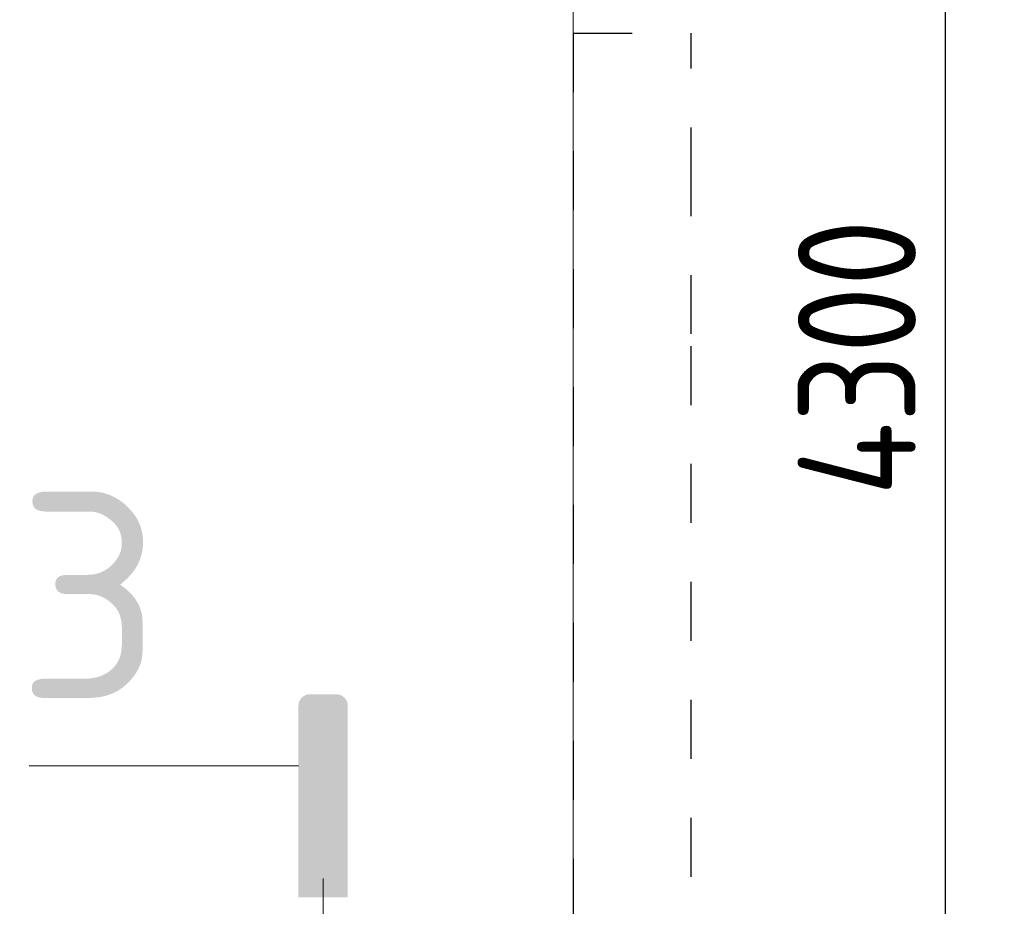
# Model space of a CAD drawing. Header units: metres. Extents: x -38 to 97, y -15 to 21.
# Tile 66 of 139: x 44.71 to 46.38, y 13.57 to 15.07. Entities that reach past the tile are written whole.
import ezdxf

# ---------------------------------------------------------------- set-up
doc = ezdxf.new("R2010")
doc.units = ezdxf.units.M
doc.header["$PDMODE"] = 65
for name, pattern in [('______11', [0.5, 0.4, -0.05, 0, -0.05]), ('______2', [0.054, 0.04, -0.014]), ('______5', [1.1, 0.8, -0.1, 0.1, -0.1]), ('______9', [0.02, 0, -0.02])]:
    doc.linetypes.add(name, pattern=pattern)
for name, color, linetype, lineweight in [('XR$2$Осевая линия (1)', 7, '______5', 13), ('XR$3$Перекрытие (1)', 7, 'Continuous', 35), ('XR$4$Размерная линия (1)', 7, 'Continuous', 13), ('XR$5$Размерная линия (1)', 7, 'Continuous', 13)]:
    doc.layers.add(name, color=color, linetype=linetype, lineweight=lineweight)
doc.layers.add('XR$7$Стена_ бетон несущ.', color=7, linetype='Continuous', lineweight=70, true_color=0xb4b496)
doc.styles.add('ISOCPEUR', font='txt')
doc.dimstyles.new('DIMSTYLE_3', dxfattribs={"dimtxt": 0.2, "dimasz": 0.2, "dimexe": 0, "dimexo": 0, "dimgap": 0.1, "dimtad": 2, "dimdec": 0, "dimlfac": 1000, "dimrnd": 5, "dimzin": 12, "dimdsep": 46, "dimtxsty": 'ISOCPEUR', "dimblk1": 'ALL_ML_STRICH', "dimblk2": 'ALL_ML_STRICH', "dimsah": 1, "dimcen": 0, "dimclrd": 7, "dimclre": 256, "dimclrt": 7, "dimadec": 0, "dimazin": 0, "dimtfac": 1, "dimtdec": 0, "dimtix": 1, "dimtmove": 2, "dimatfit": 3, "dimfxl": 0, "dimtzin": 0, "dimlwd": 0, "dimlwe": -3, "dimarcsym": 0})

# ---------------------------------------------------------------- blocks, each defined once
blk = doc.blocks.new('ALL_ML_STRICH')
at = {"color": 0, "linetype": 'ByBlock', "lineweight": -2}
for p, q in [((0, -0.5), (0, 0.5)), ((-0.3, -0.3), (0.3, 0.3)), ((-1, 0), (0.5, 0))]:
    blk.add_line(p, q, dxfattribs=at)
blk = doc.blocks.new('*D354')
at = {"layer": 'DEFPOINTS', "color": 7, "linetype": 'Continuous', "lineweight": 13, "transparency": 33554687}
for p in [(45.8585, 16.65), (45.65, 12.35), (46.2811, 12.35)]:
    blk.add_point(p, dxfattribs=at)
at = {"layer": 'XR$4$Размерная линия (1)', "color": 9, "linetype": 'Continuous', "lineweight": -2, "true_color": 0xc7c7c7, "transparency": 33554687}
for p, q in [((45.8785, 16.65), (46.2811, 16.65)), ((45.67, 12.35), (46.2811, 12.35))]:
    blk.add_line(p, q, dxfattribs=at)
at = {"layer": 'XR$4$Размерная линия (1)', "color": 7, "linetype": 'Continuous', "lineweight": -2, "transparency": 33554687}
blk.add_line((46.2811, 12.35), (46.2811, 16.65), dxfattribs=at)
at = {"layer": 'XR$4$Размерная линия (1)', "color": 7, "linetype": 'Continuous', "lineweight": 13, "transparency": 33554687, "xscale": 0.2, "yscale": 0.2, "zscale": 0.2}
for p, rotation in [((46.2811, 16.65), 90), ((46.2811, 12.35), 270)]:
    blk.add_blockref('ALL_ML_STRICH', p, dxfattribs=dict(at, rotation=rotation))
at = {"layer": 'XR$4$Размерная линия (1)', "color": 7, "linetype": 'Continuous', "lineweight": 13, "transparency": 33554687, "insert": (46.1311, 14.5), "char_height": 0.2, "width": 0.666667, "attachment_point": 5, "rotation": 90, "style": 'ISOCPEUR'}
blk.add_mtext('\\W0.83;\\A1;{4300}', dxfattribs=at)
blk = doc.blocks.new('*D726')
at = {"layer": 'DEFPOINTS', "color": 7, "linetype": 'Continuous', "lineweight": 13, "transparency": 33554687}
for p in [(45.8585, 16.65), (45.65, 12.35), (46.2811, 12.35)]:
    blk.add_point(p, dxfattribs=at)
at = {"layer": 'XR$5$Размерная линия (1)', "color": 9, "linetype": 'Continuous', "lineweight": -2, "true_color": 0xc7c7c7, "transparency": 33554687}
for p, q in [((45.8785, 16.65), (46.2811, 16.65)), ((45.67, 12.35), (46.2811, 12.35))]:
    blk.add_line(p, q, dxfattribs=at)
at = {"layer": 'XR$5$Размерная линия (1)', "color": 7, "linetype": 'Continuous', "lineweight": -2, "transparency": 33554687}
blk.add_line((46.2811, 12.35), (46.2811, 16.65), dxfattribs=at)
at = {"layer": 'XR$5$Размерная линия (1)', "color": 7, "linetype": 'Continuous', "lineweight": 13, "transparency": 33554687, "xscale": 0.2, "yscale": 0.2, "zscale": 0.2}
for p, rotation in [((46.2811, 16.65), 90), ((46.2811, 12.35), 270)]:
    blk.add_blockref('ALL_ML_STRICH', p, dxfattribs=dict(at, rotation=rotation))
at = {"layer": 'XR$5$Размерная линия (1)', "color": 7, "linetype": 'Continuous', "lineweight": 13, "transparency": 33554687, "insert": (46.1311, 14.5), "char_height": 0.2, "width": 0.666667, "attachment_point": 5, "rotation": 90, "style": 'ISOCPEUR'}
blk.add_mtext('\\W0.83;\\A1;{4300}', dxfattribs=at)

msp = doc.modelspace()

# ---------------------------------------------------------------- hatches: boundary and pattern name
at = {"linetype": 'Continuous', "lineweight": 25, "true_color": 0x000000, "transparency": 33554687}
msp.add_hatch(color=18, dxfattribs=at).paths.add_polyline_path([(45.1843, 13.912), (45.1842, 13.9094), (45.1842, 13.5844), (45.2678, 13.5844), (45.2678, 13.9094), (45.2676, 13.912), (45.2671, 13.9145), (45.2663, 13.9169), (45.2652, 13.9192), (45.2637, 13.9213), (45.2621, 13.9232), (45.2601, 13.9249), (45.258, 13.9263), (45.2557, 13.9275), (45.2533, 13.9283), (45.2508, 13.9288), (45.2482, 13.929), (45.2037, 13.929), (45.2012, 13.9288), (45.1987, 13.9283), (45.1962, 13.9275), (45.194, 13.9263), (45.1918, 13.9249), (45.1899, 13.9232), (45.1882, 13.9213), (45.1868, 13.9192), (45.1857, 13.9169), (45.1848, 13.9145)])
msp.add_hatch(color=18, dxfattribs=at).paths.add_polyline_path([(45.1843, 13.912), (45.1842, 13.9094), (45.1842, 13.5844), (45.2678, 13.5844), (45.2678, 13.9094), (45.2676, 13.912), (45.2671, 13.9145), (45.2663, 13.9169), (45.2652, 13.9192), (45.2637, 13.9213), (45.2621, 13.9232), (45.2601, 13.9249), (45.258, 13.9263), (45.2557, 13.9275), (45.2533, 13.9283), (45.2508, 13.9288), (45.2482, 13.929), (45.2037, 13.929), (45.2012, 13.9288), (45.1987, 13.9283), (45.1962, 13.9275), (45.194, 13.9263), (45.1918, 13.9249), (45.1899, 13.9232), (45.1882, 13.9213), (45.1868, 13.9192), (45.1857, 13.9169), (45.1848, 13.9145)])

# ---------------------------------------------------------------- linework, layer by layer
at = {"color": 7, "linetype": 'Continuous', "lineweight": 13, "transparency": 33554687}
msp.add_line((45.1842, 13.8074), (44.7274, 13.8074), dxfattribs=at)
msp.add_line((45.1842, 13.8074), (44.7274, 13.8074), dxfattribs=at)
at = {"color": 7, "linetype": '______9', "lineweight": 13, "transparency": 33554687}
for p in [(45.226, 11.4765), (45.226, 11.7165)]:
    msp.add_line(p, (45.226, 13.6644), dxfattribs=at)
at = {"layer": 'XR$2$Осевая линия (1)', "color": 253, "linetype": '______11', "lineweight": 13, "true_color": 0xa0a0a0, "transparency": 33554687}
msp.add_line((45.65, 6.74), (45.65, 19.78), dxfattribs=at)
at = {"layer": 'XR$3$Перекрытие (1)', "color": 7, "linetype": 'Continuous', "lineweight": 13, "transparency": 33554687}
msp.add_line((45.65, 12.35), (45.65, 16.65), dxfattribs=at)
at = {"layer": 'XR$7$Стена_ бетон несущ.', "color": 253, "linetype": '______2', "lineweight": -3, "true_color": 0xa0a0a0, "transparency": 33554687}
for p, q in [((45.65, 15.05), (45.85, 15.05)), ((45.65, 15.05), (45.65, 10.8)), ((45.85, 14.79), (45.85, 15.05)), ((45.85, 14.54), (45.85, 14.79)), ((45.85, 12.0195), (45.85, 14.54))]:
    msp.add_line(p, q, dxfattribs=at)

# ---------------------------------------------------------------- texts
at = {"color": 7, "linetype": 'Continuous', "lineweight": 13, "transparency": 33554687, "insert": (44.8301, 14.0965), "char_height": 0.35, "width": 0.381111, "attachment_point": 5, "style": 'ISOCPEUR'}
msp.add_mtext('\\A1;{\\fISOCPEUR|i0|b0;\\H0.350000;\\W1.000000;\\C7;3}\\P', dxfattribs=at)
msp.add_mtext('\\A1;{\\fISOCPEUR|i0|b0;\\H0.350000;\\W1.000000;\\C7;3}\\P', dxfattribs=at)

# ---------------------------------------------------------------- dimensions: what is measured, and where the dimension line sits
at = {"layer": 'XR$4$Размерная линия (1)', "color": 7, "linetype": 'Continuous', "lineweight": 13, "transparency": 33554687}
dim = msp.add_linear_dim(base=(46.2811, 16.65), p1=(45.67, 12.35), p2=(45.8785, 16.65), angle=90, dimstyle='DIMSTYLE_3', override={"dimpost": '<>', "dimclrd": 7, "dimclre": 9, "dimclrt": 7, "dimlwd": 0, "dimlwe": 65533}, dxfattribs=at)
dim.commit()
dim.dimension.update_dxf_attribs({"geometry": '*D354', "text_midpoint": (46.1311, 14.5), "dimtype": 160})
at = {"layer": 'XR$5$Размерная линия (1)', "color": 7, "linetype": 'Continuous', "lineweight": 13, "transparency": 33554687}
dim = msp.add_linear_dim(base=(46.2811, 16.65), p1=(45.67, 12.35), p2=(45.8785, 16.65), angle=90, dimstyle='DIMSTYLE_3', override={"dimpost": '<>', "dimclrd": 7, "dimclre": 9, "dimclrt": 7, "dimlwd": 0, "dimlwe": 65533}, dxfattribs=at)
dim.commit()
dim.dimension.update_dxf_attribs({"geometry": '*D726', "text_midpoint": (46.1311, 14.5), "dimtype": 160})

doc.saveas('drawing.dxf')
